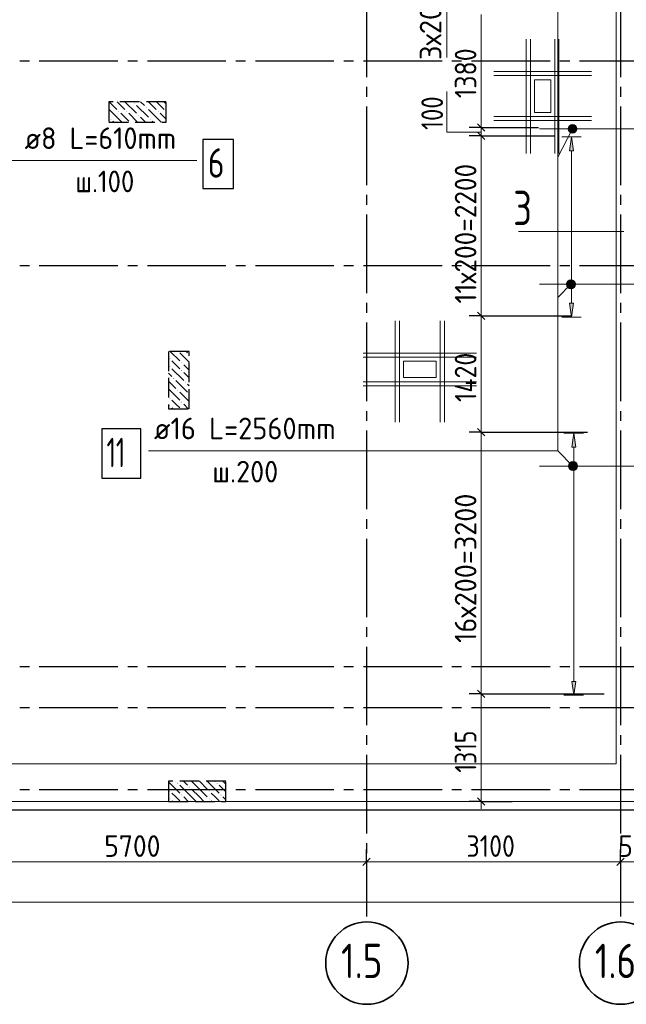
# Model space of a CAD drawing. Header units: millimetres. Extents: x 0 to 50400, y 0 to 39903.
# Tile 7 of 17: x 25976 to 33388, y 7836 to 19865. Entities that reach past the tile are written whole.
import ezdxf

# ---------------------------------------------------------------- set-up
doc = ezdxf.new("R2010")
doc.units = ezdxf.units.MM
doc.linetypes.add('______2', pattern=[324, 240, -84])
doc.linetypes.add('______5', pattern=[1320, 960, -120, 120, -120])
for name, color, linetype, lineweight in [('Standard', 7, 'Continuous', 25), ('ДОП Верх по Х', 7, 'Continuous', 25), ('ЖБ Перекрытие верхний уровень_1', 7, 'Continuous', 35), ('ЖБ Пилон', 7, 'Continuous', 35), ('Общий01', 7, 'Continuous', 13), ('Общий02', 7, 'Continuous', 18), ('Позиционная метка номер позиции', 7, 'Continuous', 13), ('Примечания', 7, 'Continuous', 13), ('Размерная линия_ общее', 7, 'Continuous', 13), ('Тени', 7, 'Continuous', 13)]:
    doc.layers.add(name, color=color, linetype=linetype, lineweight=lineweight)
doc.layers.add('Оси', color=7, linetype='______5', true_color=0x656565)
doc.layers.add('Поперечное армирование AW фон', color=7, linetype='______2', lineweight=13, true_color=0xa0a0a0)
doc.styles.add('ISOCPEUR', font='txt')

msp = doc.modelspace()

# ---------------------------------------------------------------- hatches: boundary and pattern name
at = {"layer": 'ДОП Верх по Х', "linetype": 'Continuous', "lineweight": 13, "transparency": 33554687}
for points in [[(32742, 18264), (32718, 18432), (32694, 18264)], [(32770, 14644), (32746, 14812), (32722, 14644)]]:
    msp.add_hatch(color=7, dxfattribs=at).paths.add_polyline_path(points)
for points in [[(32742, 16400), (32718, 16232), (32694, 16400)], [(32770, 11780), (32746, 11612), (32722, 11780)]]:
    msp.add_hatch(color=7, dxfattribs=at).paths.add_polyline_path(points, flags=16)
at = {"layer": 'ЖБ Пилон', "linetype": 'Continuous', "lineweight": -3, "transparency": 33554687}
for points in [[(27375, 18841), (27380, 18846), (27384, 18841), (27380, 18836)], [(27519, 18793), (27524, 18798), (27528, 18793), (27524, 18788)], [(27087, 18649), (27092, 18654), (27096, 18649), (27092, 18645)], [(27183, 18745), (27188, 18750), (27192, 18745), (27188, 18741)], [(27279, 18745), (27284, 18750), (27288, 18745), (27284, 18741)], [(27423, 18697), (27428, 18702), (27432, 18697), (27428, 18692)], [(27567, 18649), (27572, 18654), (27576, 18649), (27572, 18645)], [(27663, 18745), (27668, 18750), (27672, 18745), (27668, 18741)], [(27759, 18745), (27764, 18750), (27765, 18749), (27765, 18742), (27764, 18741)], [(27807, 15721), (27812, 15726), (27816, 15721), (27812, 15716)], [(27951, 15673), (27956, 15678), (27960, 15673), (27956, 15668)], [(27807, 15625), (27812, 15630), (27816, 15625), (27812, 15621)], [(27951, 15577), (27956, 15582), (27960, 15577), (27956, 15572)], [(27855, 15481), (27860, 15486), (27864, 15481), (27860, 15476)], [(27999, 15433), (28004, 15438), (28008, 15433), (28004, 15428)], [(27903, 15337), (27908, 15342), (27912, 15337), (27908, 15332)], [(27807, 15241), (27812, 15246), (27816, 15241), (27812, 15236)], [(27951, 15193), (27956, 15198), (27960, 15193), (27956, 15188)], [(27807, 15145), (27812, 15150), (27816, 15145), (27812, 15141)], [(27903, 10537), (27908, 10542), (27912, 10537), (27908, 10532)], [(28047, 10489), (28052, 10494), (28056, 10489), (28052, 10485)], [(28383, 10537), (28388, 10542), (28392, 10537), (28388, 10532)], [(27807, 10441), (27812, 10446), (27816, 10441), (27812, 10436)], [(27807, 10345), (27812, 10350), (27816, 10345), (27812, 10340)], [(27951, 10393), (27956, 10398), (27960, 10393), (27956, 10388)], [(28287, 10441), (28292, 10446), (28296, 10441), (28292, 10436)], [(28287, 10345), (28292, 10350), (28296, 10345), (28292, 10340)], [(28431, 10393), (28436, 10398), (28440, 10393), (28436, 10388)]]:
    msp.add_hatch(color=7, dxfattribs=at).paths.add_polyline_path(points, flags=16)
at = {"layer": 'Позиционная метка номер позиции', "linetype": 'Continuous', "lineweight": 13, "transparency": 33554687}
for points in [[(32778, 18508), (32683, 18557), (32677, 18530)], [(32778, 18508), (32677, 18530), (32759, 18487)], [(32759, 18487), (32677, 18530), (32685, 18504)], [(32784, 18535), (32702, 18578), (32683, 18557)], [(32784, 18535), (32683, 18557), (32778, 18508)], [(32776, 18561), (32728, 18586), (32702, 18578)], [(32776, 18561), (32702, 18578), (32784, 18535)], [(32728, 18586), (32776, 18561), (32755, 18580)], [(32759, 18487), (32685, 18504), (32733, 18479)], [(32733, 18479), (32685, 18504), (32706, 18484)], [(32749, 16594), (32673, 16671), (32659, 16646)], [(32749, 16594), (32659, 16646), (32725, 16580)], [(32725, 16580), (32659, 16646), (32659, 16619)], [(32725, 16580), (32659, 16619), (32698, 16580)], [(32698, 16580), (32659, 16619), (32673, 16594)], [(32763, 16619), (32698, 16684), (32673, 16671)], [(32763, 16619), (32673, 16671), (32749, 16594)], [(32763, 16646), (32725, 16684), (32698, 16684)], [(32763, 16646), (32698, 16684), (32763, 16619)], [(32725, 16684), (32763, 16646), (32749, 16671)], [(32698, 14374), (32750, 14464), (32684, 14399)], [(32684, 14399), (32750, 14464), (32722, 14464)], [(32684, 14399), (32722, 14464), (32684, 14426)], [(32684, 14426), (32722, 14464), (32698, 14451)], [(32698, 14374), (32774, 14451), (32750, 14464)], [(32722, 14360), (32774, 14451), (32698, 14374)], [(32722, 14360), (32788, 14426), (32774, 14451)], [(32750, 14360), (32788, 14426), (32722, 14360)], [(32750, 14360), (32788, 14399), (32788, 14426)], [(32788, 14399), (32750, 14360), (32774, 14374)]]:
    msp.add_hatch(color=7, dxfattribs=at).paths.add_polyline_path(points)

# ---------------------------------------------------------------- linework, layer by layer
at = {"layer": 'Standard', "color": 254, "linetype": 'Continuous', "lineweight": -3, "true_color": 0xc4c4ff, "transparency": 33554687}
msp.add_lwpolyline([(7636, 10212), (40365, 10212), (40365, 32712), (7636, 32712), (7636, 10212)], dxfattribs=at)
at = {"layer": 'Standard', "color": 7, "linetype": 'Continuous', "lineweight": 13, "transparency": 33554687}
msp.add_lwpolyline([(33357, 17279), (32400, 17279), (32070, 17279)], dxfattribs=at)
at = {"layer": 'ДОП Верх по Х', "color": 7, "linetype": 'Continuous', "lineweight": 18, "transparency": 33554687}
for p, q in [((32326, 18532), (34297, 18532)), ((32326, 16632), (34297, 16632)), ((32326, 14412), (34297, 14412))]:
    msp.add_line(p, q, dxfattribs=at)
at = {"layer": 'ДОП Верх по Х', "color": 251, "linetype": 'Continuous', "lineweight": 13, "true_color": 0x494949, "transparency": 33554687}
for p, q in [((32718, 18432), (32598, 18432)), ((32718, 18432), (32694, 18264)), ((32742, 18264), (32718, 18432)), ((32718, 18432), (32838, 18432)), ((32718, 18432), (32718, 18432)), ((32694, 18264), (32742, 18264)), ((32718, 16400), (32718, 18264)), ((32718, 16232), (32694, 16400)), ((32694, 16400), (32742, 16400)), ((32742, 16400), (32718, 16232)), ((32718, 16232), (32598, 16232)), ((32718, 16232), (32838, 16232)), ((32718, 16232), (32718, 16232)), ((32746, 14812), (32626, 14812)), ((32746, 14812), (32722, 14644)), ((32770, 14644), (32746, 14812)), ((32746, 14812), (32866, 14812)), ((32746, 14812), (32746, 14812)), ((32722, 14644), (32770, 14644)), ((32746, 11780), (32746, 14644)), ((32746, 11612), (32722, 11780)), ((32722, 11780), (32770, 11780)), ((32770, 11780), (32746, 11612)), ((32746, 11612), (32626, 11612)), ((32746, 11612), (32866, 11612)), ((32746, 11612), (32746, 11612))]:
    msp.add_line(p, q, dxfattribs=at)
at = {"layer": 'ДОП Верх по Х', "color": 7, "linetype": 'Continuous', "lineweight": 25, "transparency": 33554687}
msp.add_lwpolyline([(26978, 14265), (27458, 14265), (27458, 14865), (26978, 14865), (26978, 14265)], dxfattribs=at)
at = {"layer": 'ЖБ Перекрытие верхний уровень_1', "color": 7, "linetype": 'Continuous', "lineweight": 18, "transparency": 33554687}
for p, q in [((32465, 19132), (32265, 19132)), ((32265, 19132), (32265, 18732)), ((32465, 18732), (32465, 19132)), ((32265, 18732), (32465, 18732)), ((31065, 15692), (30665, 15692)), ((30665, 15692), (30665, 15492)), ((31065, 15492), (31065, 15692)), ((30665, 15492), (31065, 15492)), ((15765, 10312), (33665, 10312))]:
    msp.add_line(p, q, dxfattribs=at)
at = {"layer": 'ЖБ Пилон', "color": 253, "linetype": '______2', "lineweight": -3, "true_color": 0xa0a0a0, "transparency": 33554687}
for p, q in [((27765, 18862), (27065, 18862)), ((27065, 18862), (27065, 18612)), ((27765, 18612), (27765, 18862)), ((27065, 18612), (27765, 18612)), ((28045, 15812), (27795, 15812)), ((27795, 15812), (27795, 15112)), ((28045, 15112), (28045, 15812)), ((27795, 15112), (28045, 15112)), ((28495, 10562), (27795, 10562)), ((27795, 10562), (27795, 10312)), ((28495, 10312), (28495, 10562)), ((27795, 10312), (28495, 10312))]:
    msp.add_line(p, q, dxfattribs=at)
at = {"layer": 'ЖБ Пилон', "color": 253, "linetype": 'Continuous', "lineweight": -3, "true_color": 0xa0a0a0, "transparency": 33554687}
for p, q in [((27212, 18625), (27068, 18769)), ((27070, 18862), (27164, 18769)), ((27212, 18817), (27166, 18862)), ((27260, 18769), (27212, 18817)), ((27262, 18862), (27404, 18721)), ((27404, 18817), (27548, 18673)), ((27454, 18862), (27500, 18817)), ((27692, 18625), (27548, 18769)), ((27550, 18862), (27644, 18769)), ((27692, 18817), (27646, 18862)), ((27740, 18769), (27692, 18817)), ((27742, 18862), (27765, 18840)), ((27065, 18676), (27068, 18673)), ((27212, 18721), (27308, 18625)), ((27308, 18721), (27417, 18612)), ((27512, 18612), (27452, 18673)), ((27692, 18721), (27765, 18648)), ((27116, 18625), (27128, 18612)), ((27212, 18625), (27224, 18612)), ((27596, 18625), (27608, 18612)), ((27692, 18625), (27704, 18612)), ((27816, 15812), (27932, 15697)), ((28045, 15680), (27932, 15793)), ((28009, 15812), (28028, 15793)), ((27884, 15649), (27836, 15697)), ((27932, 15601), (27884, 15649)), ((27980, 15649), (28045, 15584)), ((27795, 15546), (27836, 15505)), ((27836, 15601), (27980, 15457)), ((27980, 15553), (28045, 15488)), ((27795, 15450), (27884, 15361)), ((27884, 15457), (28028, 15313)), ((28045, 15392), (28028, 15409)), ((27795, 15354), (27932, 15217)), ((28045, 15200), (27932, 15313)), ((27884, 15169), (27836, 15217)), ((27932, 15121), (27884, 15169)), ((27980, 15169), (28036, 15112)), ((27836, 15121), (27844, 15112)), ((27795, 10554), (27932, 10417)), ((27882, 10562), (27884, 10561)), ((28076, 10369), (27932, 10513)), ((27978, 10562), (28028, 10513)), ((28172, 10465), (28074, 10562)), ((28172, 10561), (28268, 10465)), ((28268, 10561), (28412, 10417)), ((28362, 10562), (28364, 10561)), ((28495, 10430), (28412, 10513)), ((28458, 10562), (28495, 10526)), ((27884, 10369), (27836, 10417)), ((27932, 10321), (27884, 10369)), ((27980, 10369), (28036, 10312)), ((28076, 10465), (28172, 10369)), ((28076, 10369), (28132, 10312)), ((28172, 10465), (28268, 10369)), ((28172, 10369), (28228, 10312)), ((28364, 10369), (28316, 10417)), ((28412, 10321), (28364, 10369)), ((28460, 10369), (28495, 10334)), ((27836, 10321), (27844, 10312)), ((28316, 10321), (28324, 10312))]:
    msp.add_line(p, q, dxfattribs=at)
at = {"layer": 'Общий02', "color": 251, "linetype": 'Continuous', "lineweight": 13, "true_color": 0x494949, "transparency": 33554687}
msp.add_lwpolyline([(11409, 13962), (13425, 13962), (13425, 14352), (14145, 14352), (14145, 13962), (15865, 13962), (15865, 10773), (33262, 10773), (33262, 20200), (32863, 20200), (32863, 21861), (29624, 21861), (29624, 24543), (33004, 24543), (33004, 27076)], dxfattribs=at)
at = {"layer": 'Оси', "color": 8, "linetype": '______5', "lineweight": -3, "transparency": 33554687}
for p, q in [((30215, 33324), (30215, 8909)), ((33315, 33324), (33315, 8909)), ((7736, 19362), (42963, 19362)), ((7736, 16862), (42963, 16862)), ((7736, 11962), (42963, 11962)), ((7736, 11462), (42963, 11462)), ((7736, 10462), (42963, 10462))]:
    msp.add_line(p, q, dxfattribs=at)
at = {"layer": 'Оси', "color": 7, "linetype": 'Continuous', "lineweight": 35, "transparency": 33554687}
for centre in [(30218, 8339), (33318, 8339)]:
    msp.add_circle(centre, 503, dxfattribs=at)
at = {"layer": 'Позиционная метка номер позиции', "color": 7, "linetype": 'Continuous', "lineweight": 13, "transparency": 33554687}
for p, q in [((32683, 18557), (32683, 18557)), ((32755, 18580), (32755, 18580)), ((32706, 18484), (32706, 18484)), ((32778, 18508), (32778, 18508)), ((32673, 16671), (32673, 16671)), ((32749, 16671), (32749, 16671)), ((32673, 16594), (32673, 16594)), ((32749, 16594), (32749, 16594)), ((32698, 14451), (32698, 14451)), ((32774, 14451), (32774, 14451)), ((32698, 14374), (32698, 14374)), ((32774, 14374), (32774, 14374))]:
    msp.add_line(p, q, dxfattribs=at)
for points in [[(32712, 20312), (32550, 20150), (32550, 18185)], [(25005, 18753), (25613, 18144), (28141, 18144)], [(32730, 18532), (32550, 18185), (32550, 16471)], [(32711, 16632), (32550, 16471), (32550, 14598)], [(32736, 14412), (32550, 14598), (27548, 14598)]]:
    msp.add_lwpolyline(points, dxfattribs=at)
for centre in [(32730, 18532), (32711, 16632), (32736, 14412)]:
    msp.add_circle(centre, 54, dxfattribs=at)
at = {"layer": 'Поперечное армирование AW фон', "color": 7, "linetype": 'Continuous', "lineweight": 25, "transparency": 33554687}
msp.add_lwpolyline([(28215, 17803), (28587, 17803), (28587, 18403), (28215, 18403), (28215, 17803)], dxfattribs=at)
at = {"layer": 'Примечания', "color": 7, "linetype": 'Continuous', "lineweight": 13, "transparency": 33554687}
for p, q in [((31196, 20227), (31196, 19401)), ((31196, 18489), (31196, 18989)), ((31616, 18489), (31196, 18489))]:
    msp.add_line(p, q, dxfattribs=at)
at = {"layer": 'Размерная линия_ общее', "color": 7, "linetype": 'Continuous', "lineweight": 13, "transparency": 33554687}
for p, q in [((31616, 18547), (31616, 19927)), ((31616, 18447), (31616, 18547)), ((31616, 16247), (31616, 18447)), ((31616, 14827), (31616, 16247)), ((31616, 11627), (31616, 14827)), ((31616, 10312), (31616, 10222)), ((24515, 9577), (30215, 9577)), ((30215, 9577), (33315, 9577)), ((33315, 9577), (33815, 9577)), ((9265, 9082), (40065, 9082))]:
    msp.add_line(p, q, dxfattribs=at)
at = {"layer": 'Размерная линия_ общее', "color": 7, "linetype": 'Continuous', "lineweight": -3, "transparency": 33554687}
for p, q in [((31616, 18547), (31466, 18547)), ((31616, 18547), (31766, 18547)), ((31616, 18547), (32315, 18547)), ((31616, 18447), (31466, 18447)), ((31616, 18447), (31766, 18447)), ((31616, 18447), (32515, 18447)), ((31616, 16247), (31466, 16247)), ((31616, 16247), (31766, 16247)), ((31616, 16247), (32715, 16247)), ((31616, 14827), (31466, 14827)), ((31616, 14827), (31766, 14827)), ((31616, 14827), (32915, 14827)), ((31616, 11627), (31466, 11627)), ((31616, 11627), (31766, 11627)), ((31616, 10312), (31466, 10312)), ((31616, 10312), (31766, 10312)), ((31616, 10312), (31992, 10312)), ((30215, 9577), (30215, 9727)), ((33315, 9577), (33315, 9727)), ((30215, 9577), (30215, 9427)), ((33315, 9577), (33315, 9427))]:
    msp.add_line(p, q, dxfattribs=at)
at = {"layer": 'Размерная линия_ общее', "color": 7, "linetype": 'Continuous', "lineweight": 25, "transparency": 33554687}
for p, q in [((31661, 18502), (31571, 18592)), ((31661, 18402), (31571, 18492)), ((31661, 16202), (31571, 16292)), ((31661, 14782), (31571, 14872)), ((31661, 11582), (31571, 11672)), ((31661, 10267), (31571, 10357)), ((30170, 9532), (30260, 9622)), ((33270, 9532), (33360, 9622))]:
    msp.add_line(p, q, dxfattribs=at)
at = {"layer": 'Размерная линия_ общее', "color": 7, "linetype": 'Continuous', "lineweight": -3, "transparency": 33554687}
msp.add_lwpolyline([(31616, 11627), (32355, 11627), (32355, 11627), (33115, 11627)], dxfattribs=at)
at = {"layer": 'Размерная линия_ общее', "color": 7, "linetype": 'Continuous', "lineweight": 13, "transparency": 33554687}
msp.add_lwpolyline([(31616, 10312), (31616, 10596), (31616, 10596), (31616, 11627)], dxfattribs=at)
at = {"layer": 'Тени', "color": 7, "linetype": 'Continuous', "lineweight": 13, "transparency": 33554687}
for p, q in [((32165, 18232), (32165, 19626)), ((32165, 18232), (32165, 19626)), ((32215, 18232), (32215, 19626)), ((32215, 18232), (32215, 19626)), ((32515, 18232), (32515, 19626)), ((32515, 18232), (32515, 19626)), ((32565, 18232), (32565, 19626)), ((32565, 18232), (32565, 19626)), ((31771, 19232), (32962, 19232)), ((31771, 19232), (32962, 19232)), ((31771, 19182), (32962, 19182)), ((31771, 19182), (32962, 19182)), ((31771, 18682), (32962, 18682)), ((31771, 18682), (32962, 18682)), ((31771, 18632), (32962, 18632)), ((31771, 18632), (32962, 18632)), ((30565, 14948), (30565, 16186)), ((30565, 14948), (30565, 16186)), ((30615, 14948), (30615, 16186)), ((30615, 14948), (30615, 16186)), ((31115, 14948), (31115, 16186)), ((31115, 14948), (31115, 16186)), ((31165, 14948), (31165, 16186)), ((31165, 14948), (31165, 16186)), ((30171, 15792), (31559, 15792)), ((30171, 15792), (31559, 15792)), ((30171, 15742), (31559, 15742)), ((30171, 15742), (31559, 15742)), ((30171, 15442), (31559, 15442)), ((30171, 15442), (31559, 15442)), ((30171, 15392), (31559, 15392)), ((30171, 15392), (31559, 15392))]:
    msp.add_line(p, q, dxfattribs=at)

# ---------------------------------------------------------------- texts
at = {"layer": 'ДОП Верх по Х', "color": 7, "linetype": 'Continuous', "lineweight": 13, "transparency": 33554687, "attachment_point": 7, "style": 'ISOCPEUR'}
for s, insert, char_height, width in [('\\W0.96;ø16 L=2560mm ', (27616, 14739), 264, 2580.63), ('\\W0.63;11', (27038, 14397), 360, 472.5), ('\\W0.95;ш.200 ', (28329, 14211), 264, 1154.55)]:
    msp.add_mtext(s, dxfattribs=dict(at, insert=insert, char_height=char_height, width=width))
at = {"layer": 'Общий01', "color": 7, "linetype": 'Continuous', "lineweight": 35, "transparency": 33554687, "insert": (32005, 17355), "char_height": 420, "width": 456.96, "attachment_point": 7, "style": 'ISOCPEUR'}
msp.add_mtext('\\W0.78;3', dxfattribs=at)
at = {"layer": 'Оси', "color": 7, "linetype": 'Continuous', "lineweight": 35, "transparency": 33554687, "char_height": 420, "attachment_point": 7, "style": 'ISOCPEUR'}
for s, insert, width in [('\\W0.79;1.5', (29903, 8156), 795.3), ('\\W0.79;1.6', (33003, 8156), 795.31)]:
    msp.add_mtext(s, dxfattribs=dict(at, insert=insert, width=width))
at = {"layer": 'Поперечное армирование AW фон', "color": 7, "linetype": 'Continuous', "lineweight": 13, "transparency": 33554687, "attachment_point": 7, "style": 'ISOCPEUR'}
for s, insert, char_height, width in [('\\W0.95;ø8 L=610mm ', (26036, 18285), 264, 2210.4), ('\\W0.78;6', (28275, 17935), 360, 391.69), ('\\W0.90;ш.100 ', (26656, 17757), 264, 1095.49)]:
    msp.add_mtext(s, dxfattribs=dict(at, insert=insert, char_height=char_height, width=width))
at = {"layer": 'Размерная линия_ общее', "color": 7, "linetype": 'Continuous', "lineweight": 25, "transparency": 33554687, "char_height": 264, "attachment_point": 7, "rotation": 90, "style": 'ISOCPEUR'}
for s, insert, width in [('\\W0.95;3х200', (31128, 19373), 1048.03), ('\\W0.87;1380', (31556, 18907), 800.29), ('\\W0.83;100', (31148, 18518), 610.29), ('\\W0.92;11х200=2200', (31556, 16397), 2047.76), ('\\W0.87;1420', (31556, 15194), 827.32), ('\\W0.95;16х200=3200', (31556, 12251), 2103.74), ('\\W0.80;1315', (31556, 10666), 738.85)]:
    msp.add_mtext(s, dxfattribs=dict(at, insert=insert, width=width))
at = {"layer": 'Размерная линия_ общее', "color": 7, "linetype": 'Continuous', "lineweight": 25, "transparency": 33554687, "char_height": 264, "attachment_point": 7, "style": 'ISOCPEUR'}
for s, insert, width in [('\\W0.93;5700', (27009, 9637), 861.71), ('\\W0.87;3100', (31435, 9637), 800.29), ('\\W0.91;500', (33292, 9637), 674.38)]:
    msp.add_mtext(s, dxfattribs=dict(at, insert=insert, width=width))

doc.saveas('drawing.dxf')
